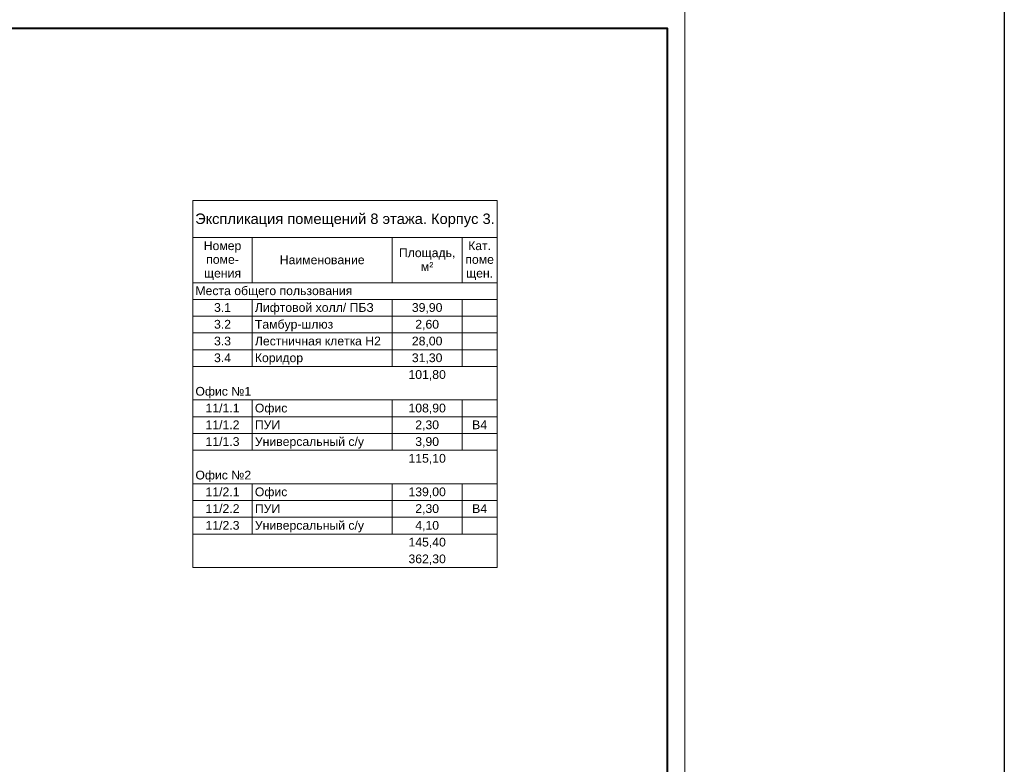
# Model space of a CAD drawing. Header units: millimetres. Extents: x -195178 to 1761886, y 140622 to 301105.
# Tile 41 of 131: x 339805 to 367954, y 202763 to 224055. Entities that reach past the tile are written whole.
import ezdxf

# ---------------------------------------------------------------- set-up
doc = ezdxf.new("R2010")
doc.units = ezdxf.units.MM
for name, color, linetype, lineweight in [('A-010-M_LINE-T', 7, 'Continuous', 18), ('Z-000-P_SCHED', 7, 'Continuous', 20), ('Рамка', 7, 'Continuous', 18), ('СС-011-ПОЖ-СИГНАЛИЗАЦИЯ', 1, 'Continuous', 30)]:
    doc.layers.add(name, color=color, linetype=linetype, lineweight=lineweight)
doc.layers.add('формат', color=250, linetype='Continuous')
doc.styles.add('Arial', font='arial.ttf', dxfattribs={"width": 0.9, "height": 699.9999999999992})
doc.styles.add('Arial_4', font='arial.ttf', dxfattribs={"height": 3})
doc.styles.add('Arial_5', font='arial.ttf', dxfattribs={"height": 2.5})

# ---------------------------------------------------------------- blocks, each defined once
blk = doc.blocks.new('*U29')
at = {"color": 0, "lineweight": 0}
blk.add_lwpolyline([(-594, 4.393872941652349e-15), (6.661338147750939e-14, 6.661338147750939e-14), (3.331937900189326e-14, 420.0000000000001), (-594.0000000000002, 420.0000000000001)], close=True, dxfattribs=at)
at = {"lineweight": 40}
blk.add_lwpolyline([(-574, 5.000000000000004), (-4.999999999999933, 5.000000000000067), (-4.999999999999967, 415.0000000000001), (-574.0000000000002, 415.0000000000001)], close=True, dxfattribs=at)
at = {"style": 'Arial', "width": 0.9, "flags": 8}
blk.add_attdef('FORMAT', (-36.87188609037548, 1.257088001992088), '', height=2.8, dxfattribs=at)

msp = doc.modelspace()

# ---------------------------------------------------------------- linework, layer by layer
at = {"layer": 'A-010-M_LINE-T'}
for p, q in [((344754.2693236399, 218880.1849914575), (344754.2693236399, 217821.8516581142)), ((353454.2693236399, 218880.1849914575), (344754.2693236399, 218880.1849914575)), ((353454.2693236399, 217821.8516581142), (353454.2693236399, 218880.1849914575)), ((344754.2693236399, 217821.8516581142), (344754.2693236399, 208388.2579507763)), ((344754.2693236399, 217821.8516581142), (353454.2693236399, 217821.8516581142)), ((346454.2693236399, 217821.8516581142), (346454.2693236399, 216534.3126020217)), ((350454.2693236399, 217821.8516581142), (350454.2693236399, 216534.3126020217)), ((352454.2693236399, 217821.8516581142), (352454.2693236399, 216534.3126020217)), ((353454.2693236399, 217821.8516581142), (353454.2693236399, 208388.2579507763)), ((346454.2693236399, 216534.3126020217), (344754.2693236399, 216534.3126020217)), ((350454.2693236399, 216534.3126020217), (346454.2693236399, 216534.3126020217)), ((352454.2693236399, 216534.3126020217), (350454.2693236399, 216534.3126020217)), ((353454.2693236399, 216534.3126020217), (352454.2693236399, 216534.3126020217)), ((346454.2693236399, 216055.1329166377), (344754.2693236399, 216055.1329166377)), ((350454.2693236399, 216055.1329166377), (346454.2693236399, 216055.1329166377)), ((346454.2693236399, 216055.1329166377), (346454.2693236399, 215575.9532312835)), ((352454.2693236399, 216055.1329166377), (350454.2693236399, 216055.1329166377)), ((350454.2693236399, 216055.1329166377), (350454.2693236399, 215575.9532312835)), ((353454.2693236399, 216055.1329166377), (352454.2693236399, 216055.1329166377)), ((352454.2693236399, 216055.1329166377), (352454.2693236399, 215575.9532312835)), ((346454.2693236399, 215575.9532312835), (344754.2693236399, 215575.9532312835)), ((350454.2693236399, 215575.9532312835), (346454.2693236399, 215575.9532312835)), ((346454.2693236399, 215575.9532312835), (346454.2693236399, 215096.7735459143)), ((352454.2693236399, 215575.9532312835), (350454.2693236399, 215575.9532312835)), ((350454.2693236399, 215575.9532312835), (350454.2693236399, 215096.7735459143)), ((353454.2693236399, 215575.9532312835), (352454.2693236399, 215575.9532312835)), ((352454.2693236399, 215575.9532312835), (352454.2693236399, 215096.7735459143)), ((346454.2693236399, 215096.7735459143), (344754.2693236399, 215096.7735459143)), ((350454.2693236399, 215096.7735459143), (346454.2693236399, 215096.7735459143)), ((346454.2693236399, 215096.7735459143), (346454.2693236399, 214617.5938605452)), ((352454.2693236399, 215096.7735459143), (350454.2693236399, 215096.7735459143)), ((350454.2693236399, 215096.7735459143), (350454.2693236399, 214617.5938605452)), ((353454.2693236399, 215096.7735459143), (352454.2693236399, 215096.7735459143)), ((352454.2693236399, 215096.7735459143), (352454.2693236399, 214617.5938605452)), ((346454.2693236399, 214617.5938605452), (344754.2693236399, 214617.5938605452)), ((350454.2693236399, 214617.5938605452), (346454.2693236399, 214617.5938605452)), ((346454.2693236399, 214617.5938605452), (346454.2693236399, 214138.414175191)), ((352454.2693236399, 214617.5938605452), (350454.2693236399, 214617.5938605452)), ((350454.2693236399, 214617.5938605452), (350454.2693236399, 214138.414175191)), ((353454.2693236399, 214617.5938605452), (352454.2693236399, 214617.5938605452)), ((352454.2693236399, 214617.5938605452), (352454.2693236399, 214138.414175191)), ((346454.2693236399, 214138.414175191), (344754.2693236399, 214138.414175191)), ((350454.2693236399, 214138.414175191), (346454.2693236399, 214138.414175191)), ((352454.2693236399, 214138.414175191), (350454.2693236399, 214138.414175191)), ((353454.2693236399, 214138.414175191), (352454.2693236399, 214138.414175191)), ((346454.2693236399, 213180.0548044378), (344754.2693236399, 213180.0548044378)), ((350454.2693236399, 213180.0548044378), (346454.2693236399, 213180.0548044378)), ((346454.2693236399, 213180.0548044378), (346454.2693236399, 212700.8751190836)), ((352454.2693236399, 213180.0548044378), (350454.2693236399, 213180.0548044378)), ((350454.2693236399, 213180.0548044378), (350454.2693236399, 212700.8751190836)), ((353454.2693236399, 213180.0548044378), (352454.2693236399, 213180.0548044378)), ((352454.2693236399, 213180.0548044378), (352454.2693236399, 212700.8751190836)), ((346454.2693236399, 212700.8751190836), (344754.2693236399, 212700.8751190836)), ((350454.2693236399, 212700.8751190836), (346454.2693236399, 212700.8751190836)), ((346454.2693236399, 212700.8751190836), (346454.2693236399, 212221.6954337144)), ((352454.2693236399, 212700.8751190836), (350454.2693236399, 212700.8751190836)), ((350454.2693236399, 212700.8751190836), (350454.2693236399, 212221.6954337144)), ((353454.2693236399, 212700.8751190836), (352454.2693236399, 212700.8751190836)), ((352454.2693236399, 212700.8751190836), (352454.2693236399, 212221.6954337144)), ((346454.2693236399, 212221.6954337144), (344754.2693236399, 212221.6954337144)), ((350454.2693236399, 212221.6954337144), (346454.2693236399, 212221.6954337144)), ((346454.2693236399, 212221.6954337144), (346454.2693236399, 211742.5157483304)), ((352454.2693236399, 212221.6954337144), (350454.2693236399, 212221.6954337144)), ((350454.2693236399, 212221.6954337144), (350454.2693236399, 211742.5157483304)), ((353454.2693236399, 212221.6954337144), (352454.2693236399, 212221.6954337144)), ((352454.2693236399, 212221.6954337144), (352454.2693236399, 211742.5157483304)), ((346454.2693236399, 211742.5157483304), (344754.2693236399, 211742.5157483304)), ((350454.2693236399, 211742.5157483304), (346454.2693236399, 211742.5157483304)), ((352454.2693236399, 211742.5157483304), (350454.2693236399, 211742.5157483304)), ((353454.2693236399, 211742.5157483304), (352454.2693236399, 211742.5157483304)), ((346454.2693236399, 210784.156377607), (344754.2693236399, 210784.156377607)), ((350454.2693236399, 210784.156377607), (346454.2693236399, 210784.156377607)), ((346454.2693236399, 210784.156377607), (346454.2693236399, 210304.9766922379)), ((352454.2693236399, 210784.156377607), (350454.2693236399, 210784.156377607)), ((350454.2693236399, 210784.156377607), (350454.2693236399, 210304.9766922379)), ((353454.2693236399, 210784.156377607), (352454.2693236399, 210784.156377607)), ((352454.2693236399, 210784.156377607), (352454.2693236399, 210304.9766922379)), ((346454.2693236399, 210304.9766922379), (344754.2693236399, 210304.9766922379)), ((350454.2693236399, 210304.9766922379), (346454.2693236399, 210304.9766922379)), ((346454.2693236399, 210304.9766922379), (346454.2693236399, 209825.7970068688)), ((352454.2693236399, 210304.9766922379), (350454.2693236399, 210304.9766922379)), ((350454.2693236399, 210304.9766922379), (350454.2693236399, 209825.7970068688)), ((353454.2693236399, 210304.9766922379), (352454.2693236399, 210304.9766922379)), ((352454.2693236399, 210304.9766922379), (352454.2693236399, 209825.7970068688)), ((346454.2693236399, 209825.7970068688), (344754.2693236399, 209825.7970068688)), ((350454.2693236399, 209825.7970068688), (346454.2693236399, 209825.7970068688)), ((346454.2693236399, 209825.7970068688), (346454.2693236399, 209346.6173214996)), ((352454.2693236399, 209825.7970068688), (350454.2693236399, 209825.7970068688)), ((350454.2693236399, 209825.7970068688), (350454.2693236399, 209346.6173214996)), ((353454.2693236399, 209825.7970068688), (352454.2693236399, 209825.7970068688)), ((352454.2693236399, 209825.7970068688), (352454.2693236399, 209346.6173214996)), ((346454.2693236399, 209346.6173214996), (344754.2693236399, 209346.6173214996)), ((350454.2693236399, 209346.6173214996), (346454.2693236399, 209346.6173214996)), ((352454.2693236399, 209346.6173214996), (350454.2693236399, 209346.6173214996)), ((353454.2693236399, 209346.6173214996), (352454.2693236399, 209346.6173214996)), ((353454.2693236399, 208388.2579507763), (344754.2693236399, 208388.2579507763))]:
    msp.add_line(p, q, dxfattribs=at)
at = {"layer": 'Рамка'}
msp.add_lwpolyline([(301424.0980926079, 182804.784122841), (358324.0980926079, 182804.784122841), (358324.0980926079, 223804.784122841), (301424.0980926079, 223804.784122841)], close=True, dxfattribs=at)
at = {"layer": 'СС-011-ПОЖ-СИГНАЛИЗАЦИЯ', "lineweight": 30, "ltscale": 100}
msp.add_lwpolyline([(367954.4656677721, 288524.5510211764), (367954.4656677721, 140621.7538494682)], dxfattribs=at)

# ---------------------------------------------------------------- block references
at = {"layer": 'формат', "xscale": 100, "yscale": 100, "zscale": 100}
msp.add_blockref('*U29', (358824.0980926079, 182304.784122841), dxfattribs=at)

# ---------------------------------------------------------------- texts
at = {"layer": 'Z-000-P_SCHED'}
for s, insert, char_height, width, attachment_point, line_spacing_factor, style in [('Экспликация помещений 8 этажа. Корпус 3.', (349104.2693236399, 218512.1060834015), 299.9999999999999, 10224.67958630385, 2, 0.9417779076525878, 'Arial_4'), ('Номер\\Pпоме-\\Pщения', (345604.2693236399, 217716.501614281), 250, 1285.516317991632, 2, 0.9417779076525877, 'Arial_5'), ('Кат.\\Pпоме\\Pщен.', (352954.2693236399, 217716.501614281), 250, 979.4410041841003, 2, 0.9417779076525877, 'Arial_5'), ('Наименование', (348454.2693236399, 217312.3219289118), 250, 2895.472468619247, 2, 0.9417779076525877, 'Arial_5'), ('Площадь,\\Pм\\fArial|b0|i0|c238|p34|;²', (351454.2693236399, 217514.4117716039), 250, 1925.213723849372, 2, 0.9417779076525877, 'Arial_5'), ('Места общего пользования', (344829.2693236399, 216428.9625581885), 250, 5356.317991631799, 1, 0.9417779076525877, 'Arial_5'), ('3.1', (345604.2693236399, 215949.7828728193), 250, 581.5430962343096, 2, 0.9417779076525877, 'Arial_5'), ('Лифтовой холл/ ПБЗ', (346529.2693236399, 215949.7828728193), 250, 4052.437154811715, 1, 0.9417779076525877, 'Arial_5'), ('39,90', (351454.2693236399, 215949.7828728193), 250, 1046.777573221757, 2, 0.9417779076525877, 'Arial_5'), ('3.2', (345604.2693236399, 215470.6031874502), 250, 581.5430962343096, 2, 0.9417779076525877, 'Arial_5'), ('Тамбур-шлюз', (346529.2693236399, 215470.6031874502), 250, 2659.794476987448, 1, 0.9417779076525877, 'Arial_5'), ('2,60', (351454.2693236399, 215470.6031874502), 250, 814.1603347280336, 2, 0.9417779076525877, 'Arial_5'), ('3.3', (345604.2693236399, 214991.4235020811), 250, 581.5430962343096, 2, 0.9417779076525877, 'Arial_5'), ('Лестничная клетка Н2', (346529.2693236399, 214991.4235020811), 250, 4300.358158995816, 1, 0.9417779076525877, 'Arial_5'), ('28,00', (351454.2693236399, 214991.4235020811), 250, 1046.777573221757, 2, 0.9417779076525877, 'Arial_5'), ('3.4', (345604.2693236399, 214512.2438167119), 250, 581.5430962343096, 2, 0.9417779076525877, 'Arial_5'), ('Коридор', (346529.2693236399, 214512.2438167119), 250, 1646.685188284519, 1, 0.9417779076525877, 'Arial_5'), ('31,30', (351454.2693236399, 214512.2438167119), 250, 1046.777573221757, 2, 0.9417779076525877, 'Arial_5'), ('101,80', (351454.2693236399, 214033.0641313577), 250, 1279.394811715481, 2, 0.9417779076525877, 'Arial_5'), ('Офис №1', (344829.2693236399, 213553.8844459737), 250, 1903.788451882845, 1, 0.9417779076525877, 'Arial_5'), ('11/1.1', (345604.2693236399, 213074.7047606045), 250, 1163.086192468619, 2, 0.9417779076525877, 'Arial_5'), ('Офис', (346529.2693236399, 213074.7047606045), 250, 1107.992635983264, 1, 0.9417779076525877, 'Arial_5'), ('108,90', (351454.2693236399, 213074.7047606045), 250, 1279.394811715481, 2, 0.9417779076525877, 'Arial_5'), ('11/1.2', (345604.2693236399, 212595.5250752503), 250, 1163.086192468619, 2, 0.9417779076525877, 'Arial_5'), ('ПУИ', (346529.2693236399, 212595.5250752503), 250, 863.1323849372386, 1, 0.9417779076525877, 'Arial_5'), ('2,30', (351454.2693236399, 212595.5250752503), 250, 814.1603347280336, 2, 0.9417779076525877, 'Arial_5'), ('B4', (352954.2693236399, 212595.5250752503), 250, 511.1457740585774, 2, 0.9417779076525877, 'Arial_5'), ('11/1.3', (345604.2693236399, 212116.3453898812), 250, 1163.086192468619, 2, 0.9417779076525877, 'Arial_5'), ('Универсальный с/у', (346529.2693236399, 212116.3453898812), 250, 3712.693556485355, 1, 0.9417779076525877, 'Arial_5'), ('3,90', (351454.2693236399, 212116.3453898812), 250, 814.1603347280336, 2, 0.9417779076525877, 'Arial_5'), ('115,10', (351454.2693236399, 211637.165704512), 250, 1279.394811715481, 2, 0.9417779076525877, 'Arial_5'), ('Офис №2', (344829.2693236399, 211157.9860191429), 250, 1903.788451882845, 1, 0.9417779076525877, 'Arial_5'), ('11/2.1', (345604.2693236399, 210678.8063337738), 250, 1163.086192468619, 2, 0.9417779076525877, 'Arial_5'), ('Офис', (346529.2693236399, 210678.8063337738), 250, 1107.992635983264, 1, 0.9417779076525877, 'Arial_5'), ('139,00', (351454.2693236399, 210678.8063337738), 250, 1279.394811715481, 2, 0.9417779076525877, 'Arial_5'), ('11/2.2', (345604.2693236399, 210199.6266484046), 250, 1163.086192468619, 2, 0.9417779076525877, 'Arial_5'), ('ПУИ', (346529.2693236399, 210199.6266484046), 250, 863.1323849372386, 1, 0.9417779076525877, 'Arial_5'), ('2,30', (351454.2693236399, 210199.6266484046), 250, 814.1603347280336, 2, 0.9417779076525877, 'Arial_5'), ('B4', (352954.2693236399, 210199.6266484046), 250, 511.1457740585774, 2, 0.9417779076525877, 'Arial_5'), ('11/2.3', (345604.2693236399, 209720.4469630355), 250, 1163.086192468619, 2, 0.9417779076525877, 'Arial_5'), ('Универсальный с/у', (346529.2693236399, 209720.4469630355), 250, 3712.693556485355, 1, 0.9417779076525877, 'Arial_5'), ('4,10', (351454.2693236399, 209720.4469630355), 250, 814.1603347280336, 2, 0.9417779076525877, 'Arial_5'), ('145,40', (351454.2693236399, 209241.2672776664), 250, 1279.394811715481, 2, 0.9417779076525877, 'Arial_5'), ('362,30', (351454.2693236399, 208762.0875922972), 250, 1279.394811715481, 2, 0.9417779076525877, 'Arial_5')]:
    msp.add_mtext(s, dxfattribs=dict(at, insert=insert, char_height=char_height, width=width, attachment_point=attachment_point, line_spacing_factor=line_spacing_factor, style=style))

doc.saveas('drawing.dxf')
